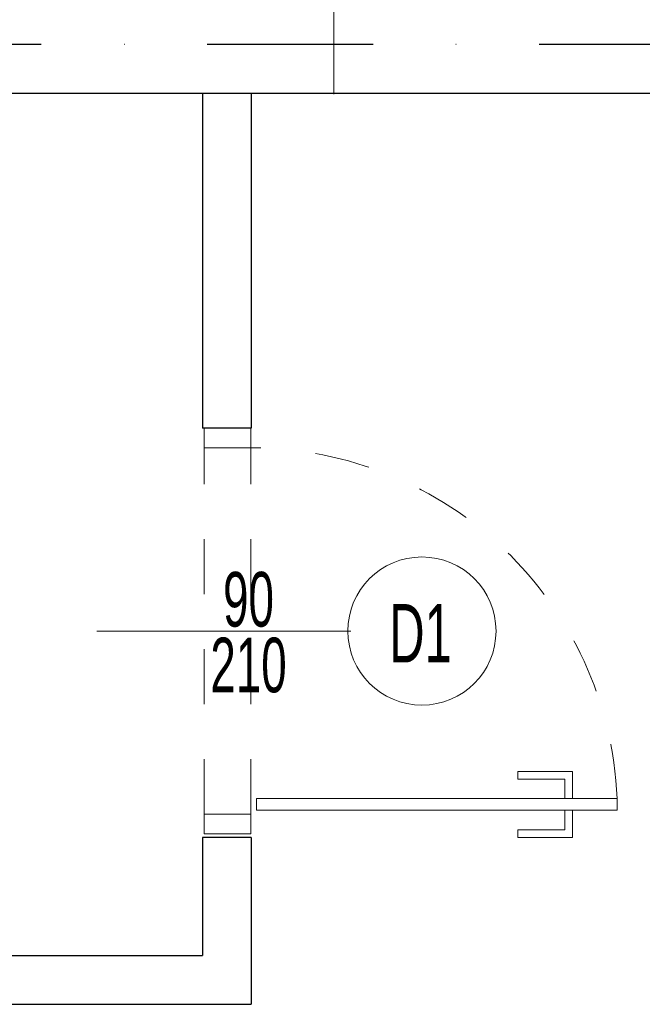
# Model space of a CAD drawing. Header units: millimetres. Extents: x 14495 to 271441, y -21035 to 2232.
# Tile 137 of 227: x 84097 to 84257, y 1028 to 1281. Entities that reach past the tile are written whole.
import ezdxf
from ezdxf.enums import TextEntityAlignment as Align

# ---------------------------------------------------------------- set-up
doc = ezdxf.new("R2010")
doc.units = ezdxf.units.MM
doc.linetypes.add('DASHDOT', pattern=[1, 0.5, -0.25, 0, -0.25])
doc.linetypes.add('DASHED', pattern=[28.222222, 14.111111, -14.111111])
for name, color, linetype, lineweight in [('A_L_CIENKA', 251, 'Continuous', 5), ('A_Stolarka_drzwi', 1, 'Continuous', 9), ('M_drzwi', 1, 'Continuous', 5)]:
    doc.layers.add(name, color=color, linetype=linetype, lineweight=lineweight)
for name, color, linetype in [('A_OSIE', 252, 'DASHDOT'), ('A_PROJEKTOWANE', 3, 'Continuous'), ('A_SC_DZIAlOWE', 4, 'Continuous')]:
    doc.layers.add(name, color=color, linetype=linetype)
doc.styles.add('arial-tab', font='arial.ttf')
doc.styles.add('ROMANS', font='romans', dxfattribs={"width": 0.6})

# ---------------------------------------------------------------- blocks, each defined once
blk = doc.blocks.new('DRZWI Z OSCIEZNICA NIEOKALAJACA 90')
at = {"linetype": 'DASHED'}
for p, q in [((-12, 5), (-12, 99)), ((0, 5), (0, 99))]:
    blk.add_line(p, q, dxfattribs=at)
at = {"ltscale": 0.05}
blk.add_line((-39.5, 52), (25.59, 52), dxfattribs=at)
for points in [[(-12, 99), (-12, 104), (0, 104), (0, 99)], [(93.91, 9.01), (1.43, 9.01), (1.43, 6.01), (93.91, 6.01)], [(-12, 0), (-12, 5), (0, 5), (0, 0)]]:
    blk.add_lwpolyline(points, close=True)
for points in [[(82.48, 9.01), (82.48, 16.01), (68.48, 16.01), (68.48, 14.01), (80.48, 14.01), (80.48, 9.01)], [(82.48, 6.01), (82.48, -0.99), (68.48, -0.99), (68.48, 1.01), (80.48, 1.01), (80.48, 6.01)]]:
    blk.add_lwpolyline(points)
at = {"linetype": 'DASHED'}
blk.add_arc((0, 5), 94, 2.4475, 90, dxfattribs=at)
blk = doc.blocks.new('SSCVCFDSS')
blk.add_line((0, 50.02), (0, 0))
blk.add_circle((0, -19), 19)
at = {"style": 'ROMANS', "text_generation_flag": 4, "width": 0.6}
blk.add_attdef('FD1-8', text='', height=13, rotation=270, dxfattribs=at).set_placement((6.15, 55.19), align=Align.RIGHT)
for tag, p in [('200', (8.16, 25.47)), ('90', (-8.71, 25.47))]:
    blk.add_attdef(tag, text='', height=13, rotation=270, dxfattribs=at).set_placement(p, align=Align.MIDDLE)
blk.add_attdef('AL6C', text='', height=13, dxfattribs=at).set_placement((-0.56, -18.64), align=Align.MIDDLE)

msp = doc.modelspace()

# ---------------------------------------------------------------- linework, layer by layer
at = {"layer": 'A_L_CIENKA'}
msp.add_line((84177.5, 1287.24), (84177.5, 1261.91), dxfattribs=at)
at = {"layer": 'A_OSIE', "ltscale": 85}
msp.add_line((82272.89, 1274.74), (86478.26, 1274.74), dxfattribs=at)
at = {"layer": 'A_PROJEKTOWANE'}
msp.add_line((83662.79, 1262.24), (84321.79, 1262.24), dxfattribs=at)
at = {"layer": 'A_SC_DZIAlOWE'}
for p, q in [((84143.87, 1262.24), (84143.87, 1176.24)), ((84156.37, 1262.24), (84156.37, 1176.24)), ((84156.37, 1176.24), (84143.87, 1176.24)), ((84156.37, 1071.24), (84143.87, 1071.24)), ((84143.87, 1071.24), (84143.87, 1040.99)), ((84156.37, 1071.24), (84156.37, 1028.49)), ((83675.29, 1040.99), (84143.87, 1040.99)), ((83675.29, 1028.49), (84156.37, 1028.49))]:
    msp.add_line(p, q, dxfattribs=at)

# ---------------------------------------------------------------- block references
at = {"layer": 'A_Stolarka_drzwi'}
msp.add_blockref('DRZWI Z OSCIEZNICA NIEOKALAJACA 90', (84156.29, 1072.24), dxfattribs=at)
at = {"layer": 'M_drzwi'}
ref = msp.add_blockref('SSCVCFDSS', (84181.13, 1124.24), dxfattribs=dict(at, rotation=90.00000000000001))
ref.add_attrib('90', '210', dxfattribs={"layer": '0', "height": 14, "rotation": 180, "style": 'arial-tab', "text_generation_flag": 6, "width": 0.6}).set_placement((84155.66, 1115.54), align=Align.MIDDLE)
ref.add_attrib('200', '90', dxfattribs={"layer": '0', "height": 14, "rotation": 180, "style": 'arial-tab', "text_generation_flag": 6, "width": 0.6}).set_placement((84155.66, 1132.4), align=Align.MIDDLE)
ref.add_attrib('AL6C', 'D1', dxfattribs={"layer": '0', "height": 15, "style": 'arial-tab', "width": 0.6}).set_placement((84199.77, 1123.68), align=Align.MIDDLE)

doc.saveas('drawing.dxf')
